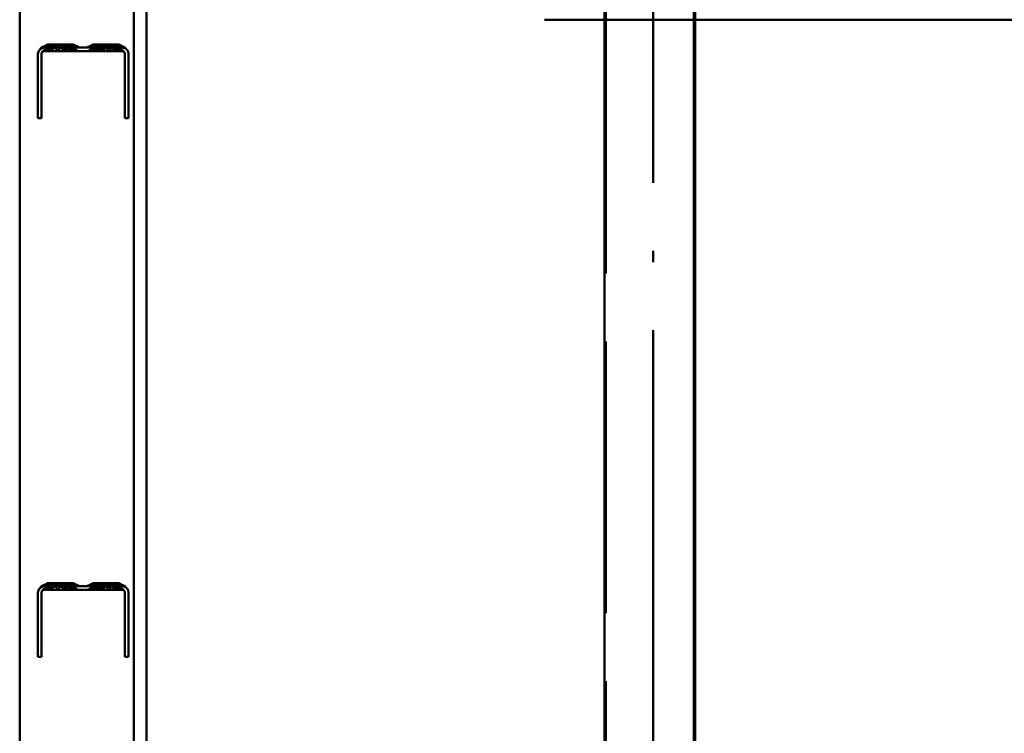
# Paper-space layout 'Layout1' of a CAD drawing. Extents: x -2 to 1033, y -36 to 596.
# Tile 53 of 256: x 286.81 to 297.67, y 210.42 to 218.29. Entities that reach past the tile are written whole.
import ezdxf

# ---------------------------------------------------------------- set-up
doc = ezdxf.new("R2010")
doc.units = 0
doc.linetypes.add('ACAD_ISO02W100', pattern=[15, 12, -3])
doc.linetypes.add('ACAD_ISO04W100', pattern=[30.5, 24, -3, 0.5, -3])
doc.layers.get('0').update_dxf_attribs({"linetype": 'CONTINUOUS'})
doc.layers.get('DEFPOINTS').update_dxf_attribs({"color": 132, "linetype": 'CONTINUOUS'})
for name, color, linetype, lineweight in [('SS_KOTY', 3, 'CONTINUOUS', 25), ('SS_ZEBRIK KOŠ', 75, 'CONTINUOUS', 50), ('SS_ZEBRIKY', 24, 'CONTINUOUS', 50)]:
    doc.layers.add(name, color=color, linetype=linetype, lineweight=lineweight)
doc.styles.add('ROMANS', font='romans.shx', dxfattribs={"width": 0.8})
doc.dimstyles.new('A-1_(2.5)_50AS', dxfattribs={"dimtxt": 2.5, "dimasz": 2, "dimexe": 1, "dimexo": 2, "dimgap": 0, "dimtad": 0, "dimdec": 1, "dimlfac": 50, "dimrnd": 1, "dimtxsty": 'ROMANS', "dimblk1": 'OBLIQUE', "dimblk2": 'OBLIQUE', "dimsah": 1, "dimcen": 2, "dimclrd": 256, "dimclre": 256, "dimclrt": 256, "dimadec": 1, "dimazin": 2, "dimtfac": 0.714286, "dimtdec": 1, "dimtmove": 0, "dimatfit": 3, "dimldrblk": 'OPEN', "dimfxl": 1, "dimtvp": 1.142857, "dimtfill": 1, "dimtolj": 1, "dimlwd": -1, "dimlwe": -1, "dimarcsym": 0})

# ---------------------------------------------------------------- blocks, each defined once
blk = doc.blocks.new('_Oblique')
at = {"color": 0, "linetype": 'ByBlock', "lineweight": -2}
blk.add_line((-0.5, -0.5), (0.5, 0.5), dxfattribs=at)
blk = doc.blocks.new('*D16')
at = {"layer": 'DEFPOINTS', "color": 0, "transparency": 16777216}
for p in [(288.614, 258.993), (288.614, 174.993), (329.957, 174.993)]:
    blk.add_point(p, dxfattribs=at)
at = {"layer": 'SS_KOTY', "transparency": 16777216}
for p, q in [((290.614, 258.993), (330.957, 258.993)), ((329.957, 258.993), (329.957, 174.993)), ((290.614, 174.993), (330.957, 174.993))]:
    blk.add_line(p, q, dxfattribs=at)
at = {"layer": 'SS_KOTY', "transparency": 16777216, "xscale": 2, "yscale": 2, "zscale": 2}
for p, rotation in [((329.957, 258.993), 90), ((329.957, 174.993), 270)]:
    blk.add_blockref('_Oblique', p, dxfattribs=dict(at, rotation=rotation))
at = {"layer": 'SS_KOTY', "transparency": 16777216, "insert": (327.1, 216.993), "char_height": 2.5, "attachment_point": 5, "rotation": 90, "style": 'ROMANS', "bg_fill": 3, "box_fill_scale": 1.1, "bg_fill_color": 256, "bg_fill_true_color": 13158600, "bg_fill_transparency": 0}
blk.add_mtext('\\A1;4200', dxfattribs=at)
blk = doc.blocks.new('_OPEN')
at = {"color": 0, "linetype": 'ByBlock'}
for p, q in [((-1, 0.1667), (0, 0)), ((0, 0), (-1, -0.1667)), ((0, 0), (-1, 0))]:
    blk.add_line(p, q, dxfattribs=at)

psp = doc.layouts.get("Layout1")

# ---------------------------------------------------------------- linework, layer by layer
at = {"layer": 'SS_ZEBRIKY', "color": 7, "linetype": 'ACAD_ISO04W100', "ltscale": 0.25}
psp.add_line((288.2145, 259.593), (288.2145, 112.993), dxfattribs=at)
psp.add_line((288.2145, 259.593), (288.2145, 112.993), dxfattribs=at)
at = {"layer": 'SS_ZEBRIKY', "color": 1, "linetype": 'Continuous', "ltscale": 0.25}
for p, q in [((288.0745, 112.993), (288.0745, 259.5295)), ((288.2145, 112.993), (288.2145, 259.5295)), ((286.8145, 175.693), (286.8145, 257.593))]:
    psp.add_line(p, q, dxfattribs=at)
at = {"layer": 'SS_ZEBRIKY', "color": 3, "linetype": 'ACAD_ISO02W100', "ltscale": 0.25}
for p, q in [((287.1266, 218.0208), (287.0482, 217.9808)), ((287.1451, 218.0208), (287.0605, 217.9808)), ((287.0605, 217.9808), (287.1266, 218.0208)), ((287.0736, 217.9841), (287.1451, 218.0208)), ((287.1266, 218.0208), (287.0736, 217.9841)), ((287.0736, 217.9841), (287.1304, 218.0132)), ((287.0845, 217.985), (287.1955, 218.0208)), ((287.0845, 217.985), (287.1451, 218.0208)), ((287.0845, 217.985), (287.1308, 218.0124)), ((287.0845, 217.985), (287.1362, 218.0016)), ((287.1266, 218.0208), (287.1445, 217.985)), ((287.1451, 218.0208), (287.1266, 218.0208)), ((287.1304, 218.0132), (287.1451, 218.0208)), ((287.1308, 218.0124), (287.1451, 218.0208)), ((287.1362, 218.0016), (287.1955, 218.0208)), ((287.1451, 218.0208), (287.1606, 217.985)), ((287.1955, 218.0208), (287.1451, 218.0208)), ((287.161, 217.985), (287.2645, 218.0208)), ((287.161, 217.985), (287.1955, 218.0208)), ((287.1618, 217.985), (287.2645, 218.0208)), ((287.1618, 217.985), (287.1955, 218.0208)), ((287.2045, 217.985), (287.1955, 218.0208)), ((287.2645, 218.0208), (287.1955, 218.0208)), ((287.2665, 217.985), (287.2645, 218.0208)), ((287.2645, 218.0208), (287.3689, 217.985)), ((287.3334, 218.0208), (287.2645, 218.0208)), ((287.2645, 217.985), (287.2645, 218.0208)), ((287.2665, 217.985), (287.3334, 218.0208)), ((287.3245, 217.985), (287.3334, 218.0208)), ((287.3689, 217.985), (287.3334, 218.0208)), ((287.3707, 217.985), (287.3334, 218.0208)), ((287.3929, 218.0018), (287.3334, 218.0208)), ((287.4455, 217.985), (287.3334, 218.0208)), ((287.3839, 218.0208), (287.3334, 218.0208)), ((287.3684, 217.985), (287.3839, 218.0208)), ((287.3707, 217.985), (287.3839, 218.0208)), ((287.4455, 217.985), (287.3839, 218.0208)), ((287.3982, 218.0125), (287.3839, 218.0208)), ((287.4465, 217.985), (287.3839, 218.0208)), ((287.3839, 218.0208), (287.4739, 217.985)), ((287.3839, 218.0208), (287.3993, 218.0146)), ((287.4024, 218.0208), (287.3839, 218.0208)), ((287.3845, 217.985), (287.4024, 218.0208)), ((287.4455, 217.985), (287.3929, 218.0018)), ((287.4455, 217.985), (287.3982, 218.0125)), ((287.4465, 217.985), (287.4024, 218.0208)), ((287.4739, 217.985), (287.4024, 218.0208)), ((287.555, 217.985), (287.6374, 218.0208)), ((287.555, 217.985), (287.6338, 218.0208)), ((287.6266, 218.0208), (287.555, 217.985)), ((287.6266, 218.0208), (287.555, 217.985)), ((287.6266, 218.0208), (287.555, 217.985)), ((287.6267, 218.0206), (287.555, 217.985)), ((287.555, 217.985), (287.6275, 218.019)), ((287.555, 217.985), (287.6297, 218.0146)), ((287.555, 217.985), (287.6297, 218.0146)), ((287.566, 217.985), (287.6248, 218.0197)), ((287.566, 217.985), (287.63, 218.014)), ((287.6613, 218.0208), (287.5824, 217.985)), ((287.5824, 217.985), (287.6451, 218.0208)), ((287.6446, 218.0208), (287.5824, 217.985)), ((287.6374, 218.0208), (287.5824, 217.985)), ((287.6266, 218.0208), (287.5824, 217.985)), ((287.5828, 217.985), (287.6548, 218.0208)), ((287.5828, 217.985), (287.6338, 218.0208)), ((287.5834, 217.985), (287.6955, 218.0208)), ((287.5834, 217.985), (287.6453, 218.0208)), ((287.6278, 218.0183), (287.5834, 217.985)), ((287.5834, 217.985), (287.6308, 218.0125)), ((287.5834, 217.985), (287.6308, 218.0125)), ((287.6308, 218.0124), (287.5834, 217.985)), ((287.6315, 218.011), (287.5834, 217.985)), ((287.5834, 217.985), (287.635, 218.004)), ((287.5834, 217.985), (287.6361, 218.0018)), ((287.5979, 217.985), (287.6317, 218.0106)), ((287.6373, 217.9994), (287.5979, 217.985)), ((287.6248, 218.0197), (287.6266, 218.0208)), ((287.6445, 217.985), (287.6266, 218.0208)), ((287.6266, 218.0208), (287.6445, 217.985)), ((287.6606, 217.985), (287.6266, 218.0208)), ((287.6338, 218.0208), (287.6266, 218.0208)), ((287.6269, 218.0208), (287.6267, 218.0206)), ((287.6269, 218.0208), (287.6445, 217.985)), ((287.6275, 218.019), (287.6312, 218.0208)), ((287.6312, 218.0208), (287.6278, 218.0183)), ((287.6297, 218.0146), (287.6299, 218.0147)), ((287.6299, 218.0147), (287.6451, 218.0208)), ((287.63, 218.014), (287.6302, 218.0141)), ((287.6302, 218.0141), (287.6451, 218.0208)), ((287.6453, 218.0208), (287.6308, 218.0124)), ((287.6308, 218.0125), (287.631, 218.0126)), ((287.631, 218.0126), (287.6451, 218.0208)), ((287.6445, 217.985), (287.6312, 218.0208)), ((287.6312, 218.0208), (287.6606, 217.985)), ((287.6496, 218.0208), (287.6315, 218.011)), ((287.6317, 218.0106), (287.6319, 218.0107)), ((287.6319, 218.0107), (287.6451, 218.0208)), ((287.6445, 217.985), (287.6338, 218.0208)), ((287.6606, 217.985), (287.6338, 218.0208)), ((287.6548, 218.0208), (287.6338, 218.0208)), ((287.635, 218.004), (287.6804, 218.0208)), ((287.6445, 217.985), (287.6374, 218.0208)), ((287.6606, 217.985), (287.6374, 218.0208)), ((287.6955, 218.0208), (287.6374, 217.9995)), ((287.6446, 218.0208), (287.6445, 217.985)), ((287.6446, 218.0208), (287.6606, 217.985)), ((287.6583, 217.985), (287.6451, 218.0208)), ((287.6606, 217.985), (287.6451, 218.0208)), ((287.6606, 217.985), (287.6453, 218.0208)), ((287.7045, 217.985), (287.6453, 218.0208)), ((287.6473, 217.985), (287.6955, 218.0208)), ((287.6606, 217.985), (287.6496, 218.0208)), ((287.6588, 217.985), (287.6548, 218.0208)), ((287.6606, 217.985), (287.6548, 218.0208)), ((287.7045, 217.985), (287.6548, 218.0208)), ((287.6873, 218.0208), (287.6548, 218.0208)), ((287.6583, 217.985), (287.7386, 218.0208)), ((287.6583, 217.985), (287.6963, 218.0208)), ((287.6583, 217.985), (287.6955, 218.0208)), ((287.6583, 217.985), (287.6946, 218.0208)), ((287.6583, 217.985), (287.6613, 218.0208)), ((287.6588, 217.985), (287.7279, 218.0208)), ((287.6588, 217.985), (287.6873, 218.0208)), ((287.7645, 218.0208), (287.6601, 217.985)), ((287.6601, 217.985), (287.7201, 218.0208)), ((287.6601, 217.985), (287.6957, 218.0208)), ((287.6601, 217.985), (287.6955, 218.0208)), ((287.6601, 217.985), (287.6804, 218.0208)), ((287.6946, 218.0208), (287.6606, 217.985)), ((287.6606, 217.985), (287.6804, 218.0208)), ((287.6606, 217.985), (287.6613, 218.0208)), ((287.6613, 218.0208), (287.7045, 217.985)), ((287.7045, 217.985), (287.6804, 218.0208)), ((287.7045, 217.985), (287.6873, 218.0208)), ((287.7279, 218.0208), (287.6873, 218.0208)), ((287.7045, 217.985), (287.6946, 218.0208)), ((287.7045, 217.985), (287.6955, 218.0208)), ((287.709, 217.985), (287.6955, 218.0208)), ((287.7624, 217.985), (287.6955, 218.0208)), ((287.7045, 217.985), (287.6957, 218.0208)), ((287.7645, 217.985), (287.6957, 218.0208)), ((287.7045, 217.985), (287.6963, 218.0208)), ((287.7045, 217.985), (287.7631, 218.0208)), ((287.7045, 217.985), (287.7386, 218.0208)), ((287.7045, 217.985), (287.7279, 218.0208)), ((287.7045, 217.985), (287.7201, 218.0208)), ((287.7645, 218.0208), (287.709, 217.985)), ((287.7645, 217.985), (287.7201, 218.0208)), ((287.7628, 217.985), (287.7279, 218.0208)), ((287.7645, 217.985), (287.7279, 218.0208)), ((287.7724, 218.0208), (287.7279, 218.0208)), ((287.7624, 217.985), (287.7386, 218.0208)), ((287.7645, 217.985), (287.7386, 218.0208)), ((287.7836, 218.0208), (287.7624, 217.985)), ((287.7624, 217.985), (287.7645, 218.0208)), ((287.7624, 217.985), (287.7631, 218.0208)), ((287.7628, 217.985), (287.816, 218.0208)), ((287.7628, 217.985), (287.7724, 218.0208)), ((287.7645, 217.985), (287.7631, 218.0208)), ((287.7765, 217.985), (287.7645, 218.0208)), ((287.8427, 217.985), (287.7645, 218.0208)), ((287.8671, 217.985), (287.7645, 218.0208)), ((287.868, 217.985), (287.7645, 218.0208)), ((287.7645, 217.985), (287.8326, 218.0208)), ((287.7645, 217.985), (287.8321, 218.0208)), ((287.7645, 217.985), (287.816, 218.0208)), ((287.7645, 217.985), (287.7836, 218.0208)), ((287.7645, 217.985), (287.7724, 218.0208)), ((287.7645, 217.985), (287.7645, 218.0208)), ((287.816, 218.0208), (287.7724, 218.0208)), ((287.7836, 218.0208), (287.8245, 217.985)), ((287.8671, 217.985), (287.7836, 218.0208)), ((287.8245, 217.985), (287.816, 218.0208)), ((287.8673, 217.985), (287.816, 218.0208)), ((287.8542, 218.0208), (287.816, 218.0208)), ((287.8245, 217.985), (287.883, 218.0208)), ((287.8245, 217.985), (287.8629, 218.0208)), ((287.8245, 217.985), (287.8542, 218.0208)), ((287.8245, 217.985), (287.8334, 218.0208)), ((287.8245, 217.985), (287.8326, 218.0208)), ((287.8245, 217.985), (287.8321, 218.0208)), ((287.8245, 217.985), (287.8266, 218.0208)), ((287.8671, 217.985), (287.8266, 218.0208)), ((287.8671, 217.985), (287.8321, 218.0208)), ((287.868, 217.985), (287.8326, 218.0208)), ((287.8427, 217.985), (287.8334, 218.0208)), ((287.8671, 217.985), (287.8334, 218.0208)), ((287.868, 217.985), (287.8334, 218.0208)), ((287.8878, 217.9919), (287.8334, 218.0208)), ((287.8924, 218.0018), (287.8334, 218.0208)), ((287.9445, 217.985), (287.8334, 218.0208)), ((287.8673, 217.985), (287.8542, 218.0208)), ((287.8684, 217.985), (287.8542, 218.0208)), ((287.9445, 217.985), (287.8542, 218.0208)), ((287.883, 218.0208), (287.8542, 218.0208)), ((287.8671, 217.985), (287.8629, 218.0208)), ((287.8629, 218.0208), (287.8684, 217.985)), ((287.9445, 217.985), (287.8629, 218.0208)), ((287.8684, 217.985), (287.9014, 218.0208)), ((287.8994, 218.0208), (287.8684, 217.985)), ((287.8974, 218.0208), (287.8684, 217.985)), ((287.8684, 217.985), (287.8888, 218.0208)), ((287.8684, 217.985), (287.8839, 218.0208)), ((287.8684, 217.985), (287.883, 218.0208)), ((287.9445, 217.985), (287.883, 218.0208)), ((287.898, 218.012), (287.883, 218.0208)), ((287.883, 218.0208), (287.9554, 217.9841)), ((287.8985, 218.0129), (287.883, 218.0208)), ((287.8987, 218.0134), (287.883, 218.0208)), ((287.8974, 218.0208), (287.883, 218.0208)), ((287.8839, 218.0208), (287.8926, 218.0022)), ((287.8976, 218.0127), (287.8839, 218.0208)), ((287.9445, 217.985), (287.8839, 218.0208)), ((287.9554, 217.9841), (287.8839, 218.0208)), ((287.898, 218.0136), (287.8839, 218.0208)), ((287.8839, 218.0208), (287.8982, 218.014)), ((287.8984, 218.0145), (287.8839, 218.0208)), ((287.8845, 217.985), (287.9024, 218.0208)), ((287.8845, 217.985), (287.9014, 218.0208)), ((287.8845, 217.985), (287.8994, 218.0208)), ((287.8974, 218.0208), (287.8845, 217.985)), ((287.8845, 217.985), (287.9022, 218.0204)), ((287.9445, 217.985), (287.8888, 218.0208)), ((287.9554, 217.9841), (287.8888, 218.0208)), ((287.8928, 218.0016), (287.8924, 218.0018)), ((287.8926, 218.0022), (287.8929, 218.0018)), ((287.9445, 217.985), (287.8928, 218.0016)), ((287.8929, 218.0018), (287.9008, 217.985)), ((287.9012, 218.0184), (287.8974, 218.0208)), ((287.9554, 217.9841), (287.8974, 218.0208)), ((287.9013, 218.0186), (287.8974, 218.0208)), ((287.8974, 218.0208), (287.9684, 217.9808)), ((287.8974, 218.0208), (287.9761, 217.9808)), ((287.8974, 218.0208), (287.9014, 218.0189)), ((287.8974, 218.0208), (287.9808, 217.9808)), ((287.9024, 218.0208), (287.8974, 218.0208)), ((287.8982, 218.0124), (287.8976, 218.0127)), ((287.8986, 218.0132), (287.898, 218.0136)), ((287.9445, 217.985), (287.898, 218.012)), ((287.8982, 218.014), (287.8988, 218.0137)), ((287.9445, 217.985), (287.8982, 218.0124)), ((287.8991, 218.0142), (287.8984, 218.0145)), ((287.9554, 217.9841), (287.8985, 218.0129)), ((287.9554, 217.9841), (287.8986, 218.0132)), ((287.9684, 217.9808), (287.8987, 218.0134)), ((287.8988, 218.0137), (287.9684, 217.9808)), ((287.9761, 217.9808), (287.8991, 218.0142)), ((287.9017, 218.0194), (287.8994, 218.0208)), ((287.8994, 218.0208), (287.9018, 218.0196)), ((287.9554, 217.9841), (287.9012, 218.0184)), ((287.9684, 217.9808), (287.9013, 218.0186)), ((287.9554, 217.9841), (287.9014, 218.0208)), ((287.9684, 217.9808), (287.9014, 218.0208)), ((287.9014, 218.0208), (287.9808, 217.9808)), ((287.9022, 218.0204), (287.9014, 218.0208)), ((287.9684, 217.9808), (287.9017, 218.0194)), ((287.9018, 218.0196), (287.9808, 217.9808)), ((287.9022, 218.0204), (287.9024, 218.0208)), ((287.9808, 217.9808), (287.9022, 218.0204)), ((287.9554, 217.9841), (287.9024, 218.0208)), ((287.9684, 217.9808), (287.9024, 218.0208)), ((287.9072, 218.0178), (287.9024, 218.0208)), ((287.9152, 218.0138), (287.9024, 218.0208)), ((287.9808, 217.9808), (287.9024, 218.0208)), ((287.9824, 217.9808), (287.9024, 218.0208)), ((287.9684, 217.9808), (287.9072, 218.0178)), ((287.9761, 217.9808), (287.9152, 218.0138)), ((287.0239, 217.95), (287.0145, 217.915)), ((287.0145, 217.915), (287.0145, 217.205)), ((287.0495, 217.9756), (287.0239, 217.95)), ((287.0492, 217.9755), (287.0239, 217.95)), ((287.0482, 217.9808), (287.0492, 217.9755)), ((287.0482, 217.9808), (287.0605, 217.9808)), ((287.0492, 217.9755), (287.0605, 217.9808)), ((287.0495, 217.9756), (287.0492, 217.9755)), ((287.0845, 217.985), (287.0495, 217.9756)), ((287.0495, 217.9756), (287.0736, 217.9841)), ((287.0605, 217.9808), (287.0495, 217.9756)), ((287.0545, 217.915), (287.0585, 217.93)), ((287.0545, 217.205), (287.0545, 217.915)), ((287.0585, 217.93), (287.0695, 217.941)), ((287.0585, 217.93), (287.0667, 217.9382)), ((287.0645, 217.9374), (287.0585, 217.93)), ((287.0605, 217.9808), (287.0736, 217.9841)), ((287.0845, 217.945), (287.0645, 217.9374)), ((287.0667, 217.945), (287.0645, 217.9374)), ((287.0695, 217.941), (287.0645, 217.9374)), ((287.0645, 217.9374), (287.0667, 217.9382)), ((287.1606, 217.985), (287.0667, 217.945)), ((287.1445, 217.985), (287.0667, 217.945)), ((287.0667, 217.945), (287.0845, 217.945)), ((287.0667, 217.9382), (287.0845, 217.945)), ((287.0667, 217.9382), (287.0695, 217.941)), ((287.0845, 217.945), (287.0695, 217.941)), ((287.0845, 217.985), (287.0736, 217.9841)), ((287.555, 217.985), (287.0845, 217.985)), ((287.1606, 217.985), (287.0845, 217.945)), ((287.0845, 217.945), (287.5645, 217.945)), ((287.1466, 217.945), (287.2045, 217.985)), ((287.1606, 217.985), (287.1466, 217.945)), ((287.2363, 217.945), (287.2045, 217.985)), ((287.2363, 217.945), (287.2645, 217.985)), ((287.3327, 217.945), (287.2645, 217.985)), ((287.3327, 217.945), (287.3245, 217.985)), ((287.413, 217.945), (287.3245, 217.985)), ((287.413, 217.945), (287.3684, 217.985)), ((287.4585, 217.945), (287.3684, 217.985)), ((287.4585, 217.945), (287.3845, 217.985)), ((287.5828, 217.985), (287.555, 217.985)), ((287.5645, 217.945), (287.6445, 217.985)), ((287.5645, 217.945), (287.5843, 217.945)), ((287.6606, 217.985), (287.5704, 217.945)), ((287.6445, 217.985), (287.5704, 217.945)), ((287.6445, 217.985), (287.5828, 217.985)), ((287.5843, 217.945), (287.6606, 217.985)), ((287.5843, 217.945), (287.6445, 217.985)), ((287.5843, 217.945), (287.6397, 217.945)), ((287.616, 217.945), (287.7045, 217.985)), ((287.6606, 217.985), (287.616, 217.945)), ((287.6397, 217.945), (287.7045, 217.985)), ((287.6397, 217.945), (287.6606, 217.985)), ((287.6397, 217.945), (287.7198, 217.945)), ((287.6606, 217.985), (287.6445, 217.985)), ((287.7045, 217.985), (287.6606, 217.985)), ((287.6963, 217.945), (287.7645, 217.985)), ((287.6963, 217.945), (287.7045, 217.985)), ((287.7198, 217.945), (287.7045, 217.985)), ((287.7645, 217.985), (287.7045, 217.985)), ((287.7198, 217.945), (287.7645, 217.985)), ((287.7198, 217.945), (287.8087, 217.945)), ((287.7927, 217.945), (287.7645, 217.985)), ((287.8087, 217.945), (287.7645, 217.985)), ((287.8245, 217.985), (287.7645, 217.985)), ((287.7927, 217.945), (287.8245, 217.985)), ((287.8087, 217.945), (287.8245, 217.985)), ((287.8087, 217.945), (287.8889, 217.945)), ((287.8824, 217.945), (287.8245, 217.985)), ((287.8889, 217.945), (287.8245, 217.985)), ((287.8684, 217.985), (287.8245, 217.985)), ((287.8824, 217.945), (287.8684, 217.985)), ((287.8684, 217.985), (287.8889, 217.945)), ((287.9445, 217.945), (287.8684, 217.985)), ((287.9555, 217.945), (287.8684, 217.985)), ((287.9622, 217.945), (287.8684, 217.985)), ((287.8845, 217.985), (287.8684, 217.985)), ((287.8845, 217.985), (287.9555, 217.945)), ((287.9622, 217.945), (287.8845, 217.985)), ((287.8845, 217.985), (287.9645, 217.945)), ((287.9445, 217.985), (287.8845, 217.985)), ((287.9008, 217.985), (287.8879, 217.9918)), ((287.8889, 217.945), (287.9445, 217.945)), ((287.9445, 217.985), (287.9554, 217.9841)), ((287.9445, 217.945), (287.9645, 217.9374)), ((287.9445, 217.945), (287.9555, 217.945)), ((287.9554, 217.9841), (287.9684, 217.9808)), ((287.9645, 217.9374), (287.9555, 217.945)), ((287.9555, 217.945), (287.9622, 217.945)), ((287.9645, 217.9374), (287.9622, 217.945)), ((287.9622, 217.945), (287.9645, 217.945)), ((287.9645, 217.945), (287.9645, 217.9374)), ((287.9645, 217.9374), (287.9699, 217.9309)), ((287.9684, 217.9808), (287.9797, 217.9755)), ((287.9684, 217.9808), (287.9761, 217.9808)), ((287.9699, 217.9309), (287.9733, 217.9233)), ((287.9733, 217.9233), (287.9745, 217.915)), ((287.9745, 217.915), (287.9745, 217.205)), ((287.9797, 217.9755), (287.9761, 217.9808)), ((287.9761, 217.9808), (287.9808, 217.9808)), ((287.9797, 217.9755), (287.9824, 217.9808)), ((287.9797, 217.9755), (287.9808, 217.9808)), ((287.9982, 217.9598), (287.9797, 217.9755)), ((287.9808, 217.9808), (287.9824, 217.9808)), ((288.0103, 217.9389), (287.9982, 217.9598)), ((288.0145, 217.915), (288.0103, 217.9389)), ((288.0145, 217.205), (288.0145, 217.915)), ((287.0145, 217.205), (287.0545, 217.205)), ((287.9745, 217.205), (288.0145, 217.205)), ((287.0495, 212.0316), (287.0239, 212.006)), ((287.0492, 212.0315), (287.0239, 212.006)), ((287.1266, 212.0768), (287.0482, 212.0368)), ((287.0482, 212.0368), (287.0492, 212.0315)), ((287.0482, 212.0368), (287.0605, 212.0368)), ((287.0492, 212.0315), (287.0605, 212.0368)), ((287.0495, 212.0316), (287.0492, 212.0315)), ((287.0845, 212.041), (287.0495, 212.0316)), ((287.0495, 212.0316), (287.0736, 212.0401)), ((287.0605, 212.0368), (287.0495, 212.0316)), ((287.1451, 212.0768), (287.0605, 212.0368)), ((287.0605, 212.0368), (287.1266, 212.0768)), ((287.0605, 212.0368), (287.0736, 212.0401)), ((287.1606, 212.041), (287.0667, 212.001)), ((287.1445, 212.041), (287.0667, 212.001)), ((287.0736, 212.0401), (287.1451, 212.0768)), ((287.1266, 212.0768), (287.0736, 212.0401)), ((287.0736, 212.0401), (287.1304, 212.0692)), ((287.0845, 212.041), (287.0736, 212.0401)), ((287.0845, 212.041), (287.1955, 212.0768)), ((287.0845, 212.041), (287.1451, 212.0768)), ((287.0845, 212.041), (287.1308, 212.0684)), ((287.0845, 212.041), (287.1362, 212.0576)), ((287.555, 212.041), (287.0845, 212.041)), ((287.1606, 212.041), (287.0845, 212.001)), ((287.1266, 212.0768), (287.1445, 212.041)), ((287.1451, 212.0768), (287.1266, 212.0768)), ((287.1304, 212.0692), (287.1451, 212.0768)), ((287.1308, 212.0684), (287.1451, 212.0768)), ((287.1362, 212.0576), (287.1955, 212.0768)), ((287.1451, 212.0768), (287.1606, 212.041)), ((287.1955, 212.0768), (287.1451, 212.0768)), ((287.1466, 212.001), (287.2045, 212.041)), ((287.1606, 212.041), (287.1466, 212.001)), ((287.161, 212.041), (287.2645, 212.0768)), ((287.161, 212.041), (287.1955, 212.0768)), ((287.1618, 212.041), (287.2645, 212.0768)), ((287.1618, 212.041), (287.1955, 212.0768)), ((287.2045, 212.041), (287.1955, 212.0768)), ((287.2645, 212.0768), (287.1955, 212.0768)), ((287.2363, 212.001), (287.2045, 212.041)), ((287.2363, 212.001), (287.2645, 212.041)), ((287.2665, 212.041), (287.2645, 212.0768)), ((287.2645, 212.0768), (287.3689, 212.041)), ((287.3334, 212.0768), (287.2645, 212.0768)), ((287.2645, 212.041), (287.2645, 212.0768)), ((287.3327, 212.001), (287.2645, 212.041)), ((287.2665, 212.041), (287.3334, 212.0768)), ((287.3245, 212.041), (287.3334, 212.0768)), ((287.3327, 212.001), (287.3245, 212.041)), ((287.413, 212.001), (287.3245, 212.041)), ((287.3689, 212.041), (287.3334, 212.0768)), ((287.3707, 212.041), (287.3334, 212.0768)), ((287.3929, 212.0578), (287.3334, 212.0768)), ((287.4455, 212.041), (287.3334, 212.0768)), ((287.3839, 212.0768), (287.3334, 212.0768)), ((287.3684, 212.041), (287.3839, 212.0768)), ((287.413, 212.001), (287.3684, 212.041)), ((287.4585, 212.001), (287.3684, 212.041)), ((287.3707, 212.041), (287.3839, 212.0768)), ((287.4455, 212.041), (287.3839, 212.0768)), ((287.3982, 212.0685), (287.3839, 212.0768)), ((287.4465, 212.041), (287.3839, 212.0768)), ((287.3839, 212.0768), (287.4739, 212.041)), ((287.3839, 212.0768), (287.3993, 212.0706)), ((287.4024, 212.0768), (287.3839, 212.0768)), ((287.3845, 212.041), (287.4024, 212.0768)), ((287.4585, 212.001), (287.3845, 212.041)), ((287.4455, 212.041), (287.3929, 212.0578)), ((287.4455, 212.041), (287.3982, 212.0685)), ((287.4465, 212.041), (287.4024, 212.0768)), ((287.4739, 212.041), (287.4024, 212.0768)), ((287.555, 212.041), (287.6374, 212.0768)), ((287.555, 212.041), (287.6338, 212.0768)), ((287.6266, 212.0768), (287.555, 212.041)), ((287.6266, 212.0768), (287.555, 212.041)), ((287.6266, 212.0768), (287.555, 212.041)), ((287.6267, 212.0766), (287.555, 212.041)), ((287.555, 212.041), (287.6275, 212.075)), ((287.555, 212.041), (287.6297, 212.0706)), ((287.555, 212.041), (287.6297, 212.0706)), ((287.5828, 212.041), (287.555, 212.041)), ((287.5645, 212.001), (287.6445, 212.041)), ((287.566, 212.041), (287.6248, 212.0757)), ((287.566, 212.041), (287.63, 212.07)), ((287.6606, 212.041), (287.5704, 212.001)), ((287.6445, 212.041), (287.5704, 212.001)), ((287.6613, 212.0768), (287.5824, 212.041)), ((287.5824, 212.041), (287.6451, 212.0768)), ((287.6446, 212.0768), (287.5824, 212.041)), ((287.6374, 212.0768), (287.5824, 212.041)), ((287.6266, 212.0768), (287.5824, 212.041)), ((287.5828, 212.041), (287.6548, 212.0768)), ((287.5828, 212.041), (287.6338, 212.0768)), ((287.6445, 212.041), (287.5828, 212.041)), ((287.5834, 212.041), (287.6955, 212.0768)), ((287.5834, 212.041), (287.6453, 212.0768)), ((287.6278, 212.0743), (287.5834, 212.041)), ((287.5834, 212.041), (287.6308, 212.0685)), ((287.5834, 212.041), (287.6308, 212.0685)), ((287.6308, 212.0684), (287.5834, 212.041)), ((287.6315, 212.067), (287.5834, 212.041)), ((287.5834, 212.041), (287.635, 212.06)), ((287.5834, 212.041), (287.6361, 212.0578)), ((287.5843, 212.001), (287.6606, 212.041)), ((287.5843, 212.001), (287.6445, 212.041)), ((287.5979, 212.041), (287.6317, 212.0666)), ((287.6373, 212.0554), (287.5979, 212.041)), ((287.616, 212.001), (287.7045, 212.041)), ((287.6606, 212.041), (287.616, 212.001)), ((287.6248, 212.0757), (287.6266, 212.0768)), ((287.6445, 212.041), (287.6266, 212.0768)), ((287.6266, 212.0768), (287.6445, 212.041)), ((287.6606, 212.041), (287.6266, 212.0768)), ((287.6338, 212.0768), (287.6266, 212.0768)), ((287.6269, 212.0768), (287.6267, 212.0766)), ((287.6269, 212.0768), (287.6445, 212.041)), ((287.6275, 212.075), (287.6312, 212.0768)), ((287.6312, 212.0768), (287.6278, 212.0743)), ((287.6297, 212.0706), (287.6299, 212.0707)), ((287.6299, 212.0707), (287.6451, 212.0768)), ((287.63, 212.07), (287.6302, 212.0701)), ((287.6302, 212.0701), (287.6451, 212.0768)), ((287.6453, 212.0768), (287.6308, 212.0684)), ((287.6308, 212.0685), (287.631, 212.0686)), ((287.631, 212.0686), (287.6451, 212.0768)), ((287.6445, 212.041), (287.6312, 212.0768)), ((287.6312, 212.0768), (287.6606, 212.041)), ((287.6496, 212.0768), (287.6315, 212.067)), ((287.6317, 212.0666), (287.6319, 212.0667)), ((287.6319, 212.0667), (287.6451, 212.0768)), ((287.6445, 212.041), (287.6338, 212.0768)), ((287.6606, 212.041), (287.6338, 212.0768)), ((287.6548, 212.0768), (287.6338, 212.0768)), ((287.635, 212.06), (287.6804, 212.0768)), ((287.6445, 212.041), (287.6374, 212.0768)), ((287.6606, 212.041), (287.6374, 212.0768)), ((287.6955, 212.0768), (287.6374, 212.0555)), ((287.6397, 212.001), (287.7045, 212.041)), ((287.6397, 212.001), (287.6606, 212.041)), ((287.6446, 212.0768), (287.6445, 212.041)), ((287.6606, 212.041), (287.6445, 212.041)), ((287.6446, 212.0768), (287.6606, 212.041)), ((287.6583, 212.041), (287.6451, 212.0768)), ((287.6606, 212.041), (287.6451, 212.0768)), ((287.6606, 212.041), (287.6453, 212.0768)), ((287.7045, 212.041), (287.6453, 212.0768)), ((287.6473, 212.041), (287.6955, 212.0768)), ((287.6606, 212.041), (287.6496, 212.0768)), ((287.6588, 212.041), (287.6548, 212.0768)), ((287.6606, 212.041), (287.6548, 212.0768)), ((287.7045, 212.041), (287.6548, 212.0768)), ((287.6873, 212.0768), (287.6548, 212.0768)), ((287.6583, 212.041), (287.7386, 212.0768)), ((287.6583, 212.041), (287.6963, 212.0768)), ((287.6583, 212.041), (287.6955, 212.0768)), ((287.6583, 212.041), (287.6946, 212.0768)), ((287.6583, 212.041), (287.6613, 212.0768)), ((287.6588, 212.041), (287.7279, 212.0768)), ((287.6588, 212.041), (287.6873, 212.0768)), ((287.7645, 212.0768), (287.6601, 212.041)), ((287.6601, 212.041), (287.7201, 212.0768)), ((287.6601, 212.041), (287.6957, 212.0768)), ((287.6601, 212.041), (287.6955, 212.0768)), ((287.6601, 212.041), (287.6804, 212.0768)), ((287.6946, 212.0768), (287.6606, 212.041)), ((287.6606, 212.041), (287.6804, 212.0768)), ((287.6606, 212.041), (287.6613, 212.0768)), ((287.7045, 212.041), (287.6606, 212.041)), ((287.6613, 212.0768), (287.7045, 212.041)), ((287.7045, 212.041), (287.6804, 212.0768)), ((287.7045, 212.041), (287.6873, 212.0768)), ((287.7279, 212.0768), (287.6873, 212.0768)), ((287.7045, 212.041), (287.6946, 212.0768)), ((287.7045, 212.041), (287.6955, 212.0768)), ((287.709, 212.041), (287.6955, 212.0768)), ((287.7624, 212.041), (287.6955, 212.0768)), ((287.7045, 212.041), (287.6957, 212.0768)), ((287.7645, 212.041), (287.6957, 212.0768)), ((287.7045, 212.041), (287.6963, 212.0768)), ((287.6963, 212.001), (287.7645, 212.041)), ((287.6963, 212.001), (287.7045, 212.041)), ((287.7045, 212.041), (287.7631, 212.0768)), ((287.7045, 212.041), (287.7386, 212.0768)), ((287.7045, 212.041), (287.7279, 212.0768)), ((287.7045, 212.041), (287.7201, 212.0768)), ((287.7198, 212.001), (287.7045, 212.041)), ((287.7645, 212.041), (287.7045, 212.041)), ((287.7645, 212.0768), (287.709, 212.041)), ((287.7198, 212.001), (287.7645, 212.041)), ((287.7645, 212.041), (287.7201, 212.0768)), ((287.7628, 212.041), (287.7279, 212.0768)), ((287.7645, 212.041), (287.7279, 212.0768)), ((287.7724, 212.0768), (287.7279, 212.0768)), ((287.7624, 212.041), (287.7386, 212.0768)), ((287.7645, 212.041), (287.7386, 212.0768)), ((287.7836, 212.0768), (287.7624, 212.041)), ((287.7624, 212.041), (287.7645, 212.0768)), ((287.7624, 212.041), (287.7631, 212.0768)), ((287.7628, 212.041), (287.816, 212.0768)), ((287.7628, 212.041), (287.7724, 212.0768)), ((287.7645, 212.041), (287.7631, 212.0768)), ((287.7765, 212.041), (287.7645, 212.0768)), ((287.8427, 212.041), (287.7645, 212.0768)), ((287.8671, 212.041), (287.7645, 212.0768)), ((287.868, 212.041), (287.7645, 212.0768)), ((287.7645, 212.041), (287.8326, 212.0768)), ((287.7645, 212.041), (287.8321, 212.0768)), ((287.7645, 212.041), (287.816, 212.0768)), ((287.7645, 212.041), (287.7836, 212.0768)), ((287.7645, 212.041), (287.7724, 212.0768)), ((287.7645, 212.041), (287.7645, 212.0768)), ((287.7927, 212.001), (287.7645, 212.041)), ((287.8087, 212.001), (287.7645, 212.041)), ((287.8245, 212.041), (287.7645, 212.041)), ((287.816, 212.0768), (287.7724, 212.0768)), ((287.7836, 212.0768), (287.8245, 212.041)), ((287.8671, 212.041), (287.7836, 212.0768)), ((287.7927, 212.001), (287.8245, 212.041)), ((287.8087, 212.001), (287.8245, 212.041)), ((287.8245, 212.041), (287.816, 212.0768)), ((287.8673, 212.041), (287.816, 212.0768)), ((287.8542, 212.0768), (287.816, 212.0768)), ((287.8245, 212.041), (287.883, 212.0768)), ((287.8245, 212.041), (287.8629, 212.0768)), ((287.8245, 212.041), (287.8542, 212.0768)), ((287.8245, 212.041), (287.8334, 212.0768)), ((287.8245, 212.041), (287.8326, 212.0768)), ((287.8245, 212.041), (287.8321, 212.0768)), ((287.8245, 212.041), (287.8266, 212.0768)), ((287.8824, 212.001), (287.8245, 212.041)), ((287.8889, 212.001), (287.8245, 212.041)), ((287.8684, 212.041), (287.8245, 212.041)), ((287.8671, 212.041), (287.8266, 212.0768)), ((287.8671, 212.041), (287.8321, 212.0768)), ((287.868, 212.041), (287.8326, 212.0768)), ((287.8427, 212.041), (287.8334, 212.0768)), ((287.8671, 212.041), (287.8334, 212.0768)), ((287.868, 212.041), (287.8334, 212.0768)), ((287.8878, 212.0479), (287.8334, 212.0768)), ((287.8924, 212.0578), (287.8334, 212.0768)), ((287.9445, 212.041), (287.8334, 212.0768)), ((287.8673, 212.041), (287.8542, 212.0768)), ((287.8684, 212.041), (287.8542, 212.0768)), ((287.9445, 212.041), (287.8542, 212.0768)), ((287.883, 212.0768), (287.8542, 212.0768)), ((287.8671, 212.041), (287.8629, 212.0768)), ((287.8629, 212.0768), (287.8684, 212.041)), ((287.9445, 212.041), (287.8629, 212.0768)), ((287.8684, 212.041), (287.9014, 212.0768)), ((287.8994, 212.0768), (287.8684, 212.041)), ((287.8974, 212.0768), (287.8684, 212.041)), ((287.8684, 212.041), (287.8888, 212.0768)), ((287.8684, 212.041), (287.8839, 212.0768)), ((287.8684, 212.041), (287.883, 212.0768)), ((287.8824, 212.001), (287.8684, 212.041)), ((287.8684, 212.041), (287.8889, 212.001)), ((287.9445, 212.001), (287.8684, 212.041)), ((287.9555, 212.001), (287.8684, 212.041)), ((287.9622, 212.001), (287.8684, 212.041)), ((287.8845, 212.041), (287.8684, 212.041)), ((287.9445, 212.041), (287.883, 212.0768)), ((287.898, 212.068), (287.883, 212.0768)), ((287.883, 212.0768), (287.9554, 212.0401)), ((287.8985, 212.0689), (287.883, 212.0768)), ((287.8987, 212.0694), (287.883, 212.0768)), ((287.8974, 212.0768), (287.883, 212.0768)), ((287.8839, 212.0768), (287.8926, 212.0582)), ((287.8976, 212.0687), (287.8839, 212.0768)), ((287.9445, 212.041), (287.8839, 212.0768)), ((287.9554, 212.0401), (287.8839, 212.0768)), ((287.898, 212.0696), (287.8839, 212.0768)), ((287.8839, 212.0768), (287.8982, 212.07)), ((287.8984, 212.0705), (287.8839, 212.0768)), ((287.8845, 212.041), (287.9024, 212.0768)), ((287.8845, 212.041), (287.9014, 212.0768)), ((287.8845, 212.041), (287.8994, 212.0768)), ((287.8974, 212.0768), (287.8845, 212.041)), ((287.8845, 212.041), (287.9022, 212.0764)), ((287.8845, 212.041), (287.9555, 212.001)), ((287.9622, 212.001), (287.8845, 212.041)), ((287.8845, 212.041), (287.9645, 212.001)), ((287.9445, 212.041), (287.8845, 212.041)), ((287.9008, 212.041), (287.8879, 212.0478)), ((287.9445, 212.041), (287.8888, 212.0768)), ((287.9554, 212.0401), (287.8888, 212.0768)), ((287.8928, 212.0576), (287.8924, 212.0578)), ((287.8926, 212.0582), (287.8929, 212.0578)), ((287.9445, 212.041), (287.8928, 212.0576)), ((287.8929, 212.0578), (287.9008, 212.041)), ((287.9012, 212.0744), (287.8974, 212.0768)), ((287.9554, 212.0401), (287.8974, 212.0768)), ((287.9013, 212.0746), (287.8974, 212.0768)), ((287.8974, 212.0768), (287.9684, 212.0368)), ((287.8974, 212.0768), (287.9761, 212.0368)), ((287.8974, 212.0768), (287.9014, 212.0749)), ((287.8974, 212.0768), (287.9808, 212.0368)), ((287.9024, 212.0768), (287.8974, 212.0768)), ((287.8982, 212.0684), (287.8976, 212.0687)), ((287.8986, 212.0692), (287.898, 212.0696)), ((287.9445, 212.041), (287.898, 212.068)), ((287.8982, 212.07), (287.8988, 212.0697)), ((287.9445, 212.041), (287.8982, 212.0684)), ((287.8991, 212.0702), (287.8984, 212.0705)), ((287.9554, 212.0401), (287.8985, 212.0689)), ((287.9554, 212.0401), (287.8986, 212.0692)), ((287.9684, 212.0368), (287.8987, 212.0694)), ((287.8988, 212.0697), (287.9684, 212.0368)), ((287.9761, 212.0368), (287.8991, 212.0702)), ((287.9017, 212.0754), (287.8994, 212.0768)), ((287.8994, 212.0768), (287.9018, 212.0756)), ((287.9554, 212.0401), (287.9012, 212.0744)), ((287.9684, 212.0368), (287.9013, 212.0746)), ((287.9554, 212.0401), (287.9014, 212.0768)), ((287.9684, 212.0368), (287.9014, 212.0768)), ((287.9014, 212.0768), (287.9808, 212.0368)), ((287.9022, 212.0764), (287.9014, 212.0768)), ((287.9684, 212.0368), (287.9017, 212.0754)), ((287.9018, 212.0756), (287.9808, 212.0368)), ((287.9022, 212.0764), (287.9024, 212.0768)), ((287.9808, 212.0368), (287.9022, 212.0764)), ((287.9554, 212.0401), (287.9024, 212.0768)), ((287.9684, 212.0368), (287.9024, 212.0768)), ((287.9072, 212.0738), (287.9024, 212.0768)), ((287.9152, 212.0698), (287.9024, 212.0768)), ((287.9808, 212.0368), (287.9024, 212.0768)), ((287.9824, 212.0368), (287.9024, 212.0768)), ((287.9684, 212.0368), (287.9072, 212.0738)), ((287.9761, 212.0368), (287.9152, 212.0698)), ((287.9445, 212.041), (287.9554, 212.0401)), ((287.9554, 212.0401), (287.9684, 212.0368)), ((287.9684, 212.0368), (287.9797, 212.0315)), ((287.9684, 212.0368), (287.9761, 212.0368)), ((287.9797, 212.0315), (287.9761, 212.0368)), ((287.9761, 212.0368), (287.9808, 212.0368)), ((287.9797, 212.0315), (287.9824, 212.0368)), ((287.9797, 212.0315), (287.9808, 212.0368)), ((287.9982, 212.0158), (287.9797, 212.0315)), ((287.9808, 212.0368), (287.9824, 212.0368)), ((287.0239, 212.006), (287.0145, 211.971)), ((287.0145, 211.971), (287.0145, 211.261)), ((287.0545, 211.971), (287.0585, 211.986)), ((287.0545, 211.261), (287.0545, 211.971)), ((287.0585, 211.986), (287.0695, 211.997)), ((287.0585, 211.986), (287.0667, 211.9942)), ((287.0645, 211.9934), (287.0585, 211.986)), ((287.0845, 212.001), (287.0645, 211.9934)), ((287.0667, 212.001), (287.0645, 211.9934)), ((287.0695, 211.997), (287.0645, 211.9934)), ((287.0645, 211.9934), (287.0667, 211.9942)), ((287.0667, 212.001), (287.0845, 212.001)), ((287.0667, 211.9942), (287.0845, 212.001)), ((287.0667, 211.9942), (287.0695, 211.997)), ((287.0845, 212.001), (287.0695, 211.997)), ((287.0845, 212.001), (287.5645, 212.001)), ((287.5645, 212.001), (287.5843, 212.001)), ((287.5843, 212.001), (287.6397, 212.001)), ((287.6397, 212.001), (287.7198, 212.001)), ((287.7198, 212.001), (287.8087, 212.001)), ((287.8087, 212.001), (287.8889, 212.001)), ((287.8889, 212.001), (287.9445, 212.001)), ((287.9445, 212.001), (287.9645, 211.9934)), ((287.9445, 212.001), (287.9555, 212.001)), ((287.9645, 211.9934), (287.9555, 212.001)), ((287.9555, 212.001), (287.9622, 212.001)), ((287.9645, 211.9934), (287.9622, 212.001)), ((287.9622, 212.001), (287.9645, 212.001)), ((287.9645, 212.001), (287.9645, 211.9934)), ((287.9645, 211.9934), (287.9699, 211.9869)), ((287.9699, 211.9869), (287.9733, 211.9793)), ((287.9733, 211.9793), (287.9745, 211.971)), ((287.9745, 211.971), (287.9745, 211.261)), ((288.0103, 211.9949), (287.9982, 212.0158)), ((288.0145, 211.971), (288.0103, 211.9949)), ((288.0145, 211.261), (288.0145, 211.971)), ((287.0145, 211.261), (287.0545, 211.261)), ((287.9745, 211.261), (288.0145, 211.261))]:
    psp.add_line(p, q, dxfattribs=at)

# ---------------------------------------------------------------- dimensions: what is measured, and where the dimension line sits
at = {"layer": 'SS_KOTY'}
dim = psp.add_linear_dim(base=(329.9571, 174.993), p1=(288.6145, 258.993), p2=(288.6145, 174.993), angle=90, dimstyle='A-1_(2.5)_50AS', dxfattribs=at)
dim.commit()
dim.dimension.update_dxf_attribs({"geometry": '*D16', "text_midpoint": (327.1, 216.993)})

# ---------------------------------------------------------------- next in the draw order: linework, layer by layer
at = {"layer": 'SS_ZEBRIK KOŠ', "color": 1, "linetype": 'Continuous', "ltscale": 0.25}
for p, q in [((293.2614, 281.593), (293.2614, 155.493)), ((294.2462, 155.493), (294.2462, 281.593)), ((294.2636, 155.493), (294.2636, 281.593))]:
    psp.add_line(p, q, dxfattribs=at)
at = {"layer": 'SS_ZEBRIK KOŠ', "color": 3, "linetype": 'ACAD_ISO02W100', "ltscale": 0.25}
for p, q in [((293.2788, 155.493), (293.2788, 281.593)), ((293.2726, 218.293), (293.2614, 218.293)), ((293.4436, 218.293), (293.2726, 218.293)), ((293.6155, 218.293), (293.4436, 218.293)), ((293.7883, 218.293), (293.6155, 218.293)), ((293.9618, 218.293), (293.7883, 218.293)), ((294.1359, 218.293), (293.9618, 218.293)), ((294.2635, 218.293), (294.1359, 218.293))]:
    psp.add_line(p, q, dxfattribs=at)
at = {"layer": 'SS_ZEBRIK KOŠ', "color": 7, "linetype": 'ACAD_ISO04W100', "ltscale": 0.25}
psp.add_line((293.7989, 155.493), (293.7989, 281.593), dxfattribs=at)
psp.add_line((293.7989, 155.493), (293.7989, 281.593), dxfattribs=at)
at = {"layer": 'SS_ZEBRIK KOŠ', "color": 2, "linetype": 'Continuous', "ltscale": 0.25}
for p, q in [((292.7665, 218.293), (292.6003, 218.293)), ((292.934, 218.293), (292.7665, 218.293)), ((293.1027, 218.293), (292.934, 218.293)), ((293.2614, 218.293), (293.1027, 218.293)), ((294.3105, 218.293), (294.2635, 218.293)), ((294.4856, 218.293), (294.3105, 218.293)), ((294.661, 218.293), (294.4856, 218.293)), ((294.8366, 218.293), (294.661, 218.293)), ((295.0123, 218.293), (294.8366, 218.293)), ((295.188, 218.293), (295.0123, 218.293)), ((295.3636, 218.293), (295.188, 218.293)), ((295.539, 218.293), (295.3636, 218.293)), ((295.7141, 218.293), (295.539, 218.293)), ((295.8888, 218.293), (295.7141, 218.293)), ((296.0629, 218.293), (295.8888, 218.293)), ((296.2364, 218.293), (296.0629, 218.293)), ((296.4092, 218.293), (296.2364, 218.293)), ((296.5811, 218.293), (296.4092, 218.293)), ((296.7521, 218.293), (296.5811, 218.293)), ((296.9221, 218.293), (296.7521, 218.293)), ((297.0908, 218.293), (296.9221, 218.293)), ((297.2584, 218.293), (297.0908, 218.293)), ((297.4246, 218.293), (297.2584, 218.293)), ((297.5893, 218.293), (297.4246, 218.293)), ((297.7525, 218.293), (297.5893, 218.293))]:
    psp.add_line(p, q, dxfattribs=at)

doc.saveas('drawing.dxf')
